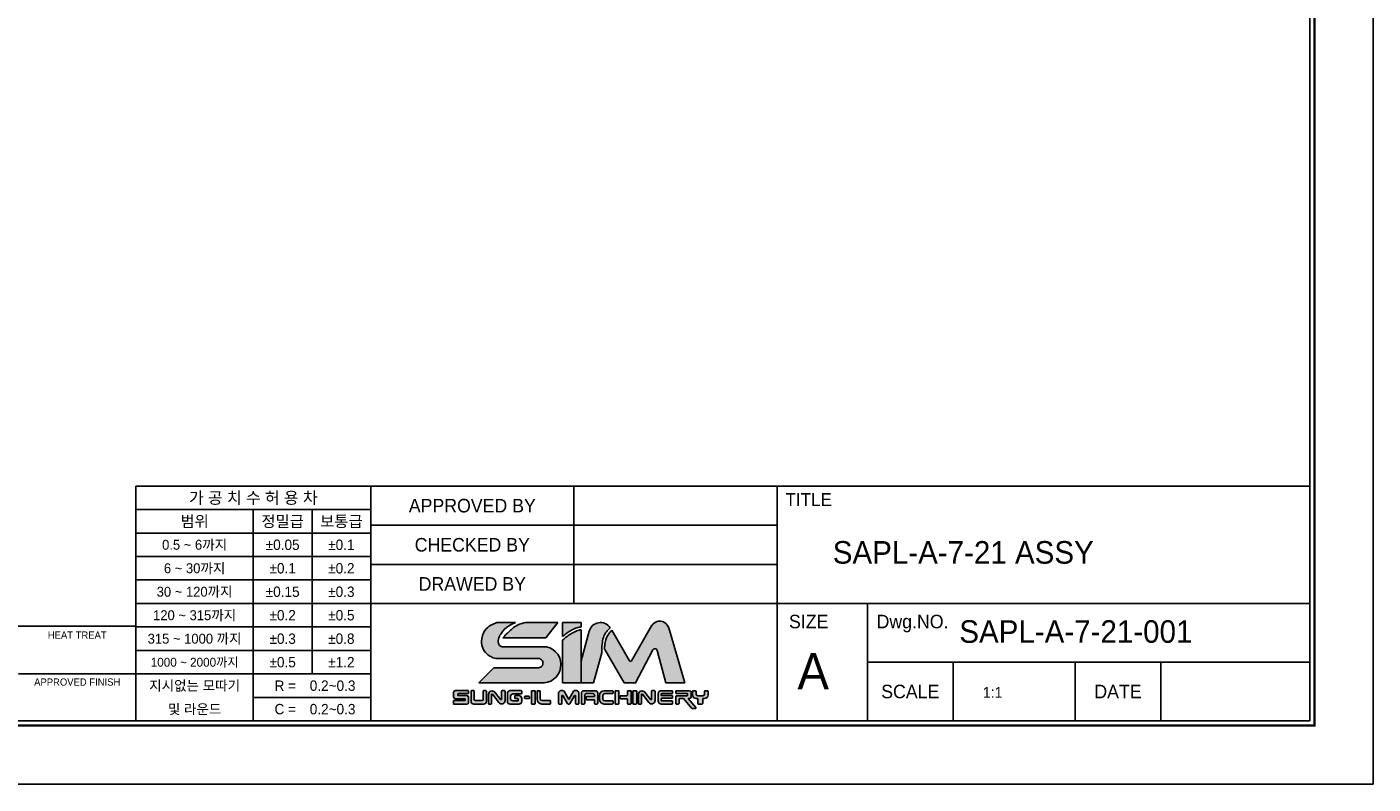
# Model space of a CAD drawing. Header units: millimetres. Extents: x -29 to 5648, y -387 to 1212.
# Tile 2 of 3: x 1723 to 1801, y 1103 to 1147. Entities that reach past the tile are written whole.
import ezdxf
from ezdxf.enums import TextEntityAlignment as Align

# ---------------------------------------------------------------- set-up
doc = ezdxf.new("R2010")
doc.units = ezdxf.units.MM
doc.layers.get('0').update_dxf_attribs({"linetype": 'CONTINUOUS'})
doc.layers.add('5', color=7, linetype='CONTINUOUS')
doc.layers.add('7', color=7, linetype='CONTINUOUS')
doc.styles.get("Standard").update_dxf_attribs({"font": 'gulim.ttc'})

# ---------------------------------------------------------------- blocks, each defined once
blk = doc.blocks.new('란표제')
h = blk.add_hatch(color=8)
h.dxf.hatch_style = 1
edge = h.paths.add_edge_path()
edge.add_spline(control_points=[(211.5867120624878, 14.73767623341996), (211.5979655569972, 15.05995682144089), (211.6173841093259, 15.61607052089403), (211.7789107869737, 16.34602459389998), (212.0883945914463, 16.90037927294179), (212.3712800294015, 17.17334599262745), (212.5211611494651, 17.31797188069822)], knot_values=[0, 0, 0, 0, 0.7435831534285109, 1.283095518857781, 1.707763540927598, 2.186317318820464, 2.186317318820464, 2.186317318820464, 2.186317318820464], degree=3, periodic=0)
edge.add_arc((211.4478182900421, 16.58453128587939), 1.300000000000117, 34.34572044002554, 164.9999999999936)
edge.add_line((210.1921147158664, 16.92099604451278), (209.319017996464, 13.66255472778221))
edge.add_line((209.319017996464, 13.66255472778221), (209.319017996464, 11.20741602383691))
edge.add_line((209.319017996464, 11.20741602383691), (210.6863499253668, 11.20741602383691))
edge.add_line((210.6863499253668, 11.20741602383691), (211.5798839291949, 14.54213032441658))
edge.add_spline(control_points=[(211.5798839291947, 14.54213032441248), (211.5821599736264, 14.60731229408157), (211.5844360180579, 14.67249426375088), (211.5867120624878, 14.73767623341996)], knot_values=[2.186317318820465, 2.186317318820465, 2.186317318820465, 2.186317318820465, 2.336708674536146, 2.336708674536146, 2.336708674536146, 2.336708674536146], degree=3, periodic=0)
edge = h.paths.add_edge_path()
edge.add_arc((217.4733307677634, 14.73094655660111), 0.2599999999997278, 14.999999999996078, 152.0936797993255, ccw=False)
edge.add_line((217.7244714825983, 14.79823950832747), (218.681274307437, 11.22740275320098))
edge.add_line((218.681274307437, 11.22740275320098), (220.7932630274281, 11.22740275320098))
edge.add_line((220.7932630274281, 11.22740275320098), (218.9990320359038, 17.2939151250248))
edge.add_arc((218.0017364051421, 16.99895508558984), 1.040000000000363, 16.47610349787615, 150.0000000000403)
edge.add_line((217.1010699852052, 17.5189550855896), (214.8678378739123, 13.65088360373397))
edge.add_arc((214.7552545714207, 13.7158836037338), 0.1299999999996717, 210.0000000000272, 330.0000000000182, ccw=False)
edge.add_line((214.6426712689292, 13.65088360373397), (212.6921295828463, 17.02932090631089))
edge.add_spline(control_points=[(212.6921295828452, 17.02932090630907), (212.5742457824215, 16.89979221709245), (212.3414632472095, 16.64401477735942), (212.065290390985, 16.12183659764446), (211.9274507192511, 15.54940397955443), (211.8798952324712, 15.13850761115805), (211.8598466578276, 14.96528077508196)], knot_values=[0, 0, 0, 0, 0.523800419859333, 1.034337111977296, 1.752334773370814, 2.275651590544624, 2.275651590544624, 2.275651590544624, 2.275651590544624], degree=3, periodic=0)
edge.add_arc((211.7973139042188, 14.85130860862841), 0.1300000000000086, 30.0000000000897, 61.24788174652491, ccw=False)
edge.add_line((211.9098972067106, 14.91630860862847), (214.0576988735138, 11.19620699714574))
edge.add_line((214.0576988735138, 11.19620699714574), (215.3070704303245, 11.19620699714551))
edge.add_line((215.3070704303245, 11.19620699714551), (217.243565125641, 14.85263365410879))
h = blk.add_hatch(color=150)
h.dxf.hatch_style = 1
edge = h.paths.add_edge_path()
edge.add_spline(control_points=[(207.2548857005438, 16.33602195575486), (207.4122922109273, 16.47608683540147), (207.7174809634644, 16.74765264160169), (208.2523540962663, 17.06731062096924), (208.777440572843, 17.32249890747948), (209.1543874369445, 17.38665720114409), (209.3190179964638, 17.41467816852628)], knot_values=[0, 0, 0, 0, 0.6304310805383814, 1.222315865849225, 1.865724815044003, 2.364625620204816, 2.364625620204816, 2.364625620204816, 2.364625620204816], degree=3, periodic=0)
edge.add_line((209.319017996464, 17.41467816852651), (209.319017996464, 17.87493595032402))
edge.add_line((209.319017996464, 17.87493595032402), (207.254885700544, 17.87493595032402))
edge.add_line((207.254885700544, 17.87493595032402), (207.254885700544, 16.33602195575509))
edge = h.paths.add_edge_path()
edge.add_spline(control_points=[(209.3190179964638, 17.09505608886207), (209.1507810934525, 17.05636180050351), (208.7718837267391, 16.96921585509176), (208.2430076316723, 16.70211665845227), (207.7228945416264, 16.35351243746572), (207.4135439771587, 16.08416408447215), (207.2548857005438, 15.94602195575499)], knot_values=[0, 0, 0, 0, 0.5164407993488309, 1.163110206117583, 1.761888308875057, 2.392319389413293, 2.392319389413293, 2.392319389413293, 2.392319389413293], degree=3, periodic=0)
edge.add_line((207.254885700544, 15.94602195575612), (207.254885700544, 11.20741602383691))
edge.add_line((207.254885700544, 11.20741602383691), (209.319017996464, 11.20741602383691))
edge.add_line((209.319017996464, 11.20741602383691), (209.319017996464, 17.09505608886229))
edge = h.paths.add_edge_path()
edge.add_line((205.4485281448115, 15.20675719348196), (200.5646388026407, 15.20675719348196))
edge.add_spline(control_points=[(200.5646388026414, 15.20675719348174), (200.4849448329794, 15.2311278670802), (200.2902893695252, 15.29065413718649), (200.0764048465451, 15.67955931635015), (200.1444277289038, 16.22277553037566), (200.5626230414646, 16.86702953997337), (201.1445093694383, 17.51252125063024), (201.753622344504, 17.7642963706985), (202.0212897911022, 17.87493595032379)], knot_values=[0, 0, 0, 0, 0.2433595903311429, 0.5944147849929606, 1.213183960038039, 1.789398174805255, 2.88702788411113, 3.747486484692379, 3.747486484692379, 3.747486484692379, 3.747486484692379], degree=3, periodic=0)
edge.add_line((202.0212897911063, 17.87493595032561), (199.975920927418, 17.87493595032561))
edge.add_spline(control_points=[(199.9759209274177, 17.87493595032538), (199.7520550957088, 17.79066462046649), (199.2509278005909, 17.60202188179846), (198.4944564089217, 16.96557093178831), (198.199154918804, 15.94031959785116), (198.3773366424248, 14.94330619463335), (198.8409946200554, 14.33840604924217), (199.2605940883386, 14.13379854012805), (199.4124566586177, 14.05974643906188)], knot_values=[0, 0, 0, 0, 0.550739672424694, 1.232839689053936, 2.19963066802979, 2.850121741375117, 3.513003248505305, 3.888995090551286, 3.888995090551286, 3.888995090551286, 3.888995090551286], degree=3, periodic=0)
edge.add_arc((200.0158996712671, 15.21120487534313), 1.299999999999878, 242.3423855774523, 270.0000000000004)
edge.add_line((200.0158996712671, 13.9112048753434), (204.5640160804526, 13.91120487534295))
edge.add_arc((204.5640160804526, 13.39961279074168), 0.5115920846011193, 270.18688939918, 90, ccw=False)
edge.add_line((204.565684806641, 12.88802342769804), (199.6526393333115, 12.88802342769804))
edge.add_line((199.6526393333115, 12.88802342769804), (197.9720319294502, 11.20741602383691))
edge.add_line((197.9720319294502, 11.20741602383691), (204.7937810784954, 11.20741602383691))
edge.add_arc((205.0304162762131, 13.22194172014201), 2.028376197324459, 263.3004820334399, 78.10426637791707)
edge = h.paths.add_edge_path(flags=17)
edge.add_spline(control_points=[(203.124493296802, 17.87493595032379), (202.899663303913, 17.82721986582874), (202.280758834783, 17.69586862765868), (201.4378743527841, 17.06335641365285), (200.9055243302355, 16.48007066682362), (200.6418784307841, 16.19119889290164)], knot_values=[0, 0, 0, 0, 0.6846043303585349, 1.884555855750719, 3.061918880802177, 3.061918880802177, 3.061918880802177, 3.061918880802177], degree=3, periodic=0)
edge.add_line((200.6418784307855, 16.19119889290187), (205.4077128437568, 16.19119889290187))
edge.add_line((205.4077128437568, 16.19119889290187), (206.7038211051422, 17.87493595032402))
edge.add_line((206.7038211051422, 17.87493595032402), (203.1244932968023, 17.87493595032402))
h = blk.add_hatch(color=150)
h.dxf.hatch_style = 1
h.paths.add_polyline_path([(196.8398843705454, 9.607704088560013, 0.4142135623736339), (196.6448843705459, 9.802704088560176), (195.7199446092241, 9.802704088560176, -0.4142135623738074), (195.6549446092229, 9.867704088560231), (195.6549446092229, 9.948566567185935, -0.4142135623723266), (195.7199446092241, 10.01356656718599), (196.8398843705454, 10.01356656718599), (196.8398843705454, 10.34636134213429), (195.376351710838, 10.34636134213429, 0.4142135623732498), (195.1813517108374, 10.15136134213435), (195.1813517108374, 9.651637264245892, 0.4142135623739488), (195.376351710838, 9.456637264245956), (196.4043549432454, 9.456637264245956, -0.41421356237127), (196.4693549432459, 9.391637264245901), (196.4693549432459, 9.314484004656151, -0.4142135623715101), (196.4043549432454, 9.249484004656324), (195.1625882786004, 9.249484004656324), (195.1625882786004, 8.845717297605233), (196.6448843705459, 8.845717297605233, 0.4142135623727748), (196.8398843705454, 9.040717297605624)])
h.paths.add_polyline_path([(204.2241152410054, 10.26798301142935, 0.4142135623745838), (204.1591152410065, 10.33298301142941), (203.8636730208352, 10.33298301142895, 0.4142135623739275), (203.7986730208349, 10.26798301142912), (203.7986730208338, 8.929340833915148, 0.4142135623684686), (203.8636730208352, 8.864340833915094), (204.1591152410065, 8.864340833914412, 0.4142135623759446), (204.2241152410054, 8.929340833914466)])
h.paths.add_polyline_path([(207.1653805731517, 9.763626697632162, -0.7673269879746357), (207.2866722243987, 9.79612669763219), (207.8058751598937, 8.896840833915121, 0.267949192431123), (207.8621668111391, 8.864340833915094), (207.9913022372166, 8.864340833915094, 0.2679491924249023), (208.0475938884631, 8.896840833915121), (208.5667968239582, 9.79612669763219, -0.7673269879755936), (208.6880884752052, 9.763626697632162), (208.6880884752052, 8.929340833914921, 0.414213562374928), (208.7530884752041, 8.864340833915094), (208.9903602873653, 8.864340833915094, 0.4142135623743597), (209.0553602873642, 8.929340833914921), (209.0553602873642, 10.10884705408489, 0.5572135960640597), (208.4489020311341, 10.27134705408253), (207.9267345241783, 9.366926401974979), (207.4045670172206, 10.27134705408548, 0.51989069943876), (206.7981087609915, 10.10884705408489), (206.7981087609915, 8.929340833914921, 0.4142135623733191), (206.8631087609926, 8.864340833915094), (207.1003805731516, 8.864340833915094, 0.4142135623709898), (207.1653805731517, 8.929340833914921)])
h = blk.add_hatch(color=251)
h.dxf.hatch_style = 1
h.paths.add_polyline_path([(203.5669230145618, 9.653807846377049, 0.4142135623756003), (203.5019230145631, 9.718807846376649), (203.0985386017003, 9.718807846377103, 0.4142135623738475), (203.0335386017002, 9.653807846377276), (203.0335386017, 9.535083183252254, 0.4142135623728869), (203.0985386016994, 9.470083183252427), (203.5019230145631, 9.47008318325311, 0.4142135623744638), (203.5669230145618, 9.53508318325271)])
h.paths.add_polyline_path([(198.8155383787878, 9.170717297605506), (198.8155383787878, 10.28136134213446, 0.4142135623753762), (198.7505383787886, 10.34636134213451), (198.5312483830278, 10.34636134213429, 0.4142135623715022), (198.4662483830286, 10.28136134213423), (198.4662483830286, 9.374979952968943, -0.4142135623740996), (198.3362483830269, 9.24497995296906), (197.603546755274, 9.24497995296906, -0.4142135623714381), (197.4735467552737, 9.374979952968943), (197.4735467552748, 10.28136134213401, 0.4142135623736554), (197.4085467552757, 10.34636134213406), (197.1732207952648, 10.34636134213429, 0.4142135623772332), (197.1082207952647, 10.28136134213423), (197.1082207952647, 9.170717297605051, 0.4142135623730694), (197.4332207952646, 8.845717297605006), (198.4905383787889, 8.84571729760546, 0.41421356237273)])
h.paths.add_polyline_path([(200.8836941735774, 9.265258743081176), (200.8836941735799, 10.28136134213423, 0.4142135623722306), (200.8186941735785, 10.34636134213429), (200.5662103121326, 10.34636134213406, 0.4142135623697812), (200.5012103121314, 10.28136134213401), (200.5012103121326, 9.419089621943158, -0.705316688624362), (200.3858505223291, 9.377993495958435), (199.7365529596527, 10.17365216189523, 0.7053166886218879), (199.0443942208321, 9.92707540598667), (199.0443942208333, 8.910717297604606, 0.4142135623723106), (199.1093942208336, 8.845717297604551), (199.3056264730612, 8.845717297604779, 0.4142135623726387), (199.3706264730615, 8.91071729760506), (199.3706264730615, 9.904828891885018, -0.718210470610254), (199.487363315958, 9.944177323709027), (200.1832731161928, 9.029168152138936, 0.7182104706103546)])
h.paths.add_polyline_path([(202.7217367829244, 9.170717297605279), (202.7217367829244, 9.475145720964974, 0.4142135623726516), (202.3967367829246, 9.80014572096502), (202.0179389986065, 9.800145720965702, 0.4142135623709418), (201.952938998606, 9.73514572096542), (201.952938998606, 9.538394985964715, 0.4142135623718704), (202.0179389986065, 9.473394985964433), (202.2733244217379, 9.473394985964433, -0.4142135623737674), (202.338324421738, 9.408394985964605), (202.338324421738, 9.281672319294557, -0.4142135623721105), (202.2733244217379, 9.216672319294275), (201.7241999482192, 9.216672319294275, -0.4142135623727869), (201.4641999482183, 9.476672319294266), (201.4641999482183, 9.652153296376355, -0.4142135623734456), (201.7891999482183, 9.977153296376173), (202.6567367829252, 9.977153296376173, 0.4142135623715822), (202.7217367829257, 10.042153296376), (202.7217367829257, 10.28136134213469, 0.4142135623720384), (202.6567367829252, 10.34636134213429), (201.4565649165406, 10.34636134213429, 0.4142135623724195), (201.1315649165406, 10.02136134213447), (201.1315649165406, 9.170717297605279, 0.414213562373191), (201.4565649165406, 8.845717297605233), (202.3967367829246, 8.845717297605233, 0.4142135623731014)])
h.paths.add_polyline_path([(205.9125890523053, 9.174990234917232, 0.4142135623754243), (205.8475890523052, 9.239990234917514), (204.9759224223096, 9.239990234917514, -0.4142135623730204), (204.780922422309, 9.434990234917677), (204.780922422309, 10.26798301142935, 0.4142135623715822), (204.7159224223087, 10.33298301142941), (204.4844112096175, 10.33298301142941, 0.4142135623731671), (204.4194112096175, 10.26798301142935), (204.4194112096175, 9.384340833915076, 0.414213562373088), (204.9394112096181, 8.864340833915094), (205.8475890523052, 8.864340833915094, 0.4142135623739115), (205.9125890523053, 8.929340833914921)])
h.paths.add_polyline_path([(209.6947316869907, 9.82372563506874, -0.4142135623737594), (209.8897316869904, 10.0187256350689), (210.5938065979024, 10.0187256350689, -0.4142135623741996), (210.7888065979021, 9.82372563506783), (210.7888065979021, 9.69676070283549), (209.9214226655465, 9.69676070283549, 0.414213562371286), (209.8564226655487, 9.631760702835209), (209.8564226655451, 9.405771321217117, 0.4142135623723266), (209.9214226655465, 9.340771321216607), (210.7888065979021, 9.340771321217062), (210.7888065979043, 8.929340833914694, 0.4142135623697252), (210.8538065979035, 8.864340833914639), (211.083821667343, 8.864340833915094, 0.414213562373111), (211.1488216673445, 8.929340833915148), (211.1488216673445, 10.07298301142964, 0.4142135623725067), (210.8888216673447, 10.33298301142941), (209.5973415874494, 10.33298301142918, 0.4142135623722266), (209.3373415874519, 10.07298301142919), (209.3373415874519, 8.929340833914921, 0.414213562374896), (209.4023415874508, 8.864340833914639), (209.629731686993, 8.864340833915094, 0.41421356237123), (209.6947316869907, 8.929340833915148)])
h.paths.add_polyline_path([(212.8488973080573, 9.150598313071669, 0.4142135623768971), (212.783897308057, 9.21559831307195), (211.9150975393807, 9.215598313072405, -0.4142135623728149), (211.7200975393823, 9.410598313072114), (211.7200975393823, 9.825681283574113, -0.4142135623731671), (211.9150975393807, 10.02068128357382), (212.7838973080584, 10.02068128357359, 0.4142135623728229), (212.8488973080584, 10.08568128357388), (212.8488973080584, 10.26798301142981, 0.4142135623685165), (212.783897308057, 10.33298301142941), (211.8480273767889, 10.33298301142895, 0.4142135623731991), (211.3280273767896, 9.812983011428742), (211.3280273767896, 9.384340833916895, 0.4142135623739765), (211.8480273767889, 8.864340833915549), (212.783897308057, 8.864340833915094, 0.414213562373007), (212.8488973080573, 8.929340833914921)])
h.paths.add_polyline_path([(213.4925793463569, 10.26798301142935, 0.4142135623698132), (213.4275793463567, 10.33298301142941), (213.1321371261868, 10.33298301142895, 0.4142135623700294), (213.0671371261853, 10.26798301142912), (213.0671371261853, 8.929340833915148, 0.4142135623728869), (213.1321371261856, 8.864340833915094), (213.4275793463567, 8.864340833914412, 0.4142135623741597), (213.4925793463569, 8.929340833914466)])
h.paths.add_polyline_path([(214.8456035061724, 10.26798301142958, 0.4142135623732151), (214.780603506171, 10.33298301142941), (214.4851612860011, 10.33298301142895, 0.4142135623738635), (214.4201612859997, 10.26798301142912), (214.4201612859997, 9.839948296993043, -0.4142135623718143), (214.3551612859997, 9.774948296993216), (213.6763301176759, 9.774948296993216, 0.4142135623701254), (213.6113301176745, 9.709948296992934), (213.6113301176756, 9.520356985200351, 0.4142135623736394), (213.6763301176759, 9.455356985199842), (214.3551612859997, 9.455356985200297, -0.4142135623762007), (214.4201612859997, 9.390356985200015), (214.4201612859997, 8.929340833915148, 0.4142135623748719), (214.485161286, 8.864340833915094), (214.780603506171, 8.864340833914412, 0.4142135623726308), (214.8456035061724, 8.929340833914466)])
h.paths.add_polyline_path([(215.4624624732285, 10.26798301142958, 0.4142135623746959), (215.3974624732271, 10.33298301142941), (215.1020202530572, 10.33298301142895, 0.4142135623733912), (215.0370202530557, 10.26798301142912), (215.0370202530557, 8.929340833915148, 0.4142135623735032), (215.102020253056, 8.864340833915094), (215.3974624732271, 8.864340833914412, 0.4142135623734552), (215.4624624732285, 8.929340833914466)])
h.paths.add_polyline_path([(216.3394696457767, 10.17365216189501, 0.7053166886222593), (215.647310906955, 9.92707540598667), (215.6473109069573, 8.910717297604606, 0.4142135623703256), (215.7123109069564, 8.845717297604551), (215.9085431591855, 8.845717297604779, 0.414213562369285), (215.9735431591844, 8.91071729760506), (215.9735431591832, 9.904828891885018, -0.7182104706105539), (216.090280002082, 9.944177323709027), (216.7861898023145, 9.029168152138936, 0.7182104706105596), (217.4866108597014, 9.265258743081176), (217.4866108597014, 10.28136134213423, 0.41421356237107), (217.4216108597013, 10.34636134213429), (217.1691269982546, 10.34636134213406, 0.4142135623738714), (217.1041269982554, 10.28136134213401), (217.1041269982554, 9.419089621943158, -0.705316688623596), (216.9887672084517, 9.377993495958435)])
h.paths.add_polyline_path([(219.4204153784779, 10.26798301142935, 0.4142135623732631), (219.3554153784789, 10.33298301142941), (218.1709172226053, 10.33298301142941, 0.4142135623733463), (217.8459172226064, 10.00798301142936), (217.8459172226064, 9.189340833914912, 0.4142135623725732), (218.1709172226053, 8.864340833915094), (219.3554153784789, 8.864340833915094, 0.4142135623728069), (219.4204153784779, 8.929340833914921), (219.4204153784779, 9.143462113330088, 0.4142135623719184), (219.3554153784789, 9.208462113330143), (218.2404718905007, 9.208462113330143, -0.4142135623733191), (218.1754718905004, 9.273462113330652), (218.1754718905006, 9.438182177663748, -0.4142135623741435), (218.2404718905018, 9.503182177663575), (219.3554153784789, 9.503182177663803, 0.4142135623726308), (219.4204153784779, 9.568182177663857), (219.4204153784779, 9.728365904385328, 0.4142135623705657), (219.3554153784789, 9.79336590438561), (218.2404718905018, 9.79336590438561, -0.4142135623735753), (218.1754718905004, 9.85836590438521), (218.1754718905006, 9.955071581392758, -0.4142135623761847), (218.2404718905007, 10.02007158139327), (219.3554153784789, 10.02007158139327, 0.4142135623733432), (219.4204153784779, 10.08507158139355)])
h.paths.add_polyline_path([(221.4898233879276, 10.1379830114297, 0.4142135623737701), (221.2948233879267, 10.33298301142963), (219.835271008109, 10.33298301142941, 0.4142135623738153), (219.7702710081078, 10.26798301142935), (219.7702710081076, 10.10677544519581, 0.4142135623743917), (219.835271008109, 10.04177544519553), (221.0336939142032, 10.04177544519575, -0.4142135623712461), (221.0986939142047, 9.976775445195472), (221.0986939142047, 9.837352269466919, -0.4142135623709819), (221.0336939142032, 9.77235226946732), (219.835271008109, 9.772352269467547, 0.4142135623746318), (219.7702710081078, 9.707352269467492), (219.7702710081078, 8.929340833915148, 0.4142135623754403), (219.835271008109, 8.864340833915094), (220.0926108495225, 8.864340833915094, 0.4142135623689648), (220.1576108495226, 8.929340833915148), (220.1576108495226, 9.414242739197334, -0.4142135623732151), (220.222610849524, 9.479242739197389), (220.6306965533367, 9.479242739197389), (221.5531320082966, 8.379926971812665, 0.2216946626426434), (221.602924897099, 8.356708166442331), (221.9552971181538, 8.356708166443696, 0.6370702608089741), (222.0050900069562, 8.46348936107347), (221.1527717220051, 9.479242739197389), (221.2948233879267, 9.479242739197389, 0.4142135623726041), (221.4898233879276, 9.674242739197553)])
h.paths.add_polyline_path([(223.3662109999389, 9.869242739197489), (223.3662109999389, 10.26798301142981, 0.4142135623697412), (223.3012109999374, 10.33298301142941), (223.0343925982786, 10.33298301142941, 0.4142135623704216), (222.9693925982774, 10.26798301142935), (222.9693925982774, 9.967352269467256, -0.4142135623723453), (222.7743925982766, 9.772352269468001), (222.2290342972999, 9.772352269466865, -0.4142135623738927), (222.0340342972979, 9.967352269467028), (222.0340342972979, 10.26798301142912, 0.4142135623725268), (221.969034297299, 10.33298301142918), (221.702215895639, 10.33298301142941, 0.4142135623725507), (221.6372158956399, 10.26798301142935), (221.6372158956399, 9.869242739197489, 0.4142135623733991), (222.0272158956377, 9.479242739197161), (222.9762109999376, 9.479242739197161, 0.414213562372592)])
h.paths.add_polyline_path([(222.7748939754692, 9.479242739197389), (222.2133923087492, 9.479242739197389), (222.2133923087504, 8.929340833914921, 0.4142135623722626), (222.2783923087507, 8.864340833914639), (222.7098939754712, 8.864340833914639, 0.4142135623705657), (222.7748939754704, 8.929340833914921)])
for p, q in [((202.0212897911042, 17.87493595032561), (199.975920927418, 17.87493595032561)), ((206.7038211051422, 17.87493595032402), (203.1244932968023, 17.87493595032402)), ((206.7038211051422, 17.87493595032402), (205.4077128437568, 16.19119889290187)), ((209.319017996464, 17.87493595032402), (207.254885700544, 17.87493595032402)), ((207.254885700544, 16.33602195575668), (207.254885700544, 17.87493595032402)), ((209.319017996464, 17.41467816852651), (209.319017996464, 17.87493595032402)), ((209.319017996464, 11.20741602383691), (209.319017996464, 17.09505608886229)), ((209.319017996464, 13.66255472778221), (210.1921147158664, 16.92099604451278)), ((214.6426712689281, 13.65088360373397), (212.692129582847, 17.02932090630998)), ((214.8678378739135, 13.65088360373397), (217.1010699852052, 17.51895508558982)), ((220.7932630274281, 11.22740275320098), (218.9990320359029, 17.2939151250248)), ((200.5646388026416, 15.20675719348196), (205.4485281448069, 15.20675719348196)), ((205.4077128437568, 16.19119889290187), (200.6418784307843, 16.19119889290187)), ((207.254885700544, 11.20741602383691), (207.254885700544, 15.94602195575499)), ((211.9098972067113, 14.91630860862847), (214.0576988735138, 11.19620699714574)), ((200.0158996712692, 13.91120487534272), (204.5640160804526, 13.91120487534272)), ((210.6863499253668, 11.20741602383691), (211.5798839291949, 14.54213032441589)), ((215.2814177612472, 11.14777045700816), (217.2435651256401, 14.85263365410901)), ((218.681274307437, 11.22740275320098), (217.7244714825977, 14.7982395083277)), ((199.6526393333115, 12.88802342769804), (197.9720319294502, 11.20741602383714)), ((199.6526393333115, 12.88802342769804), (204.562347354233, 12.88802342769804)), ((197.9720319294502, 11.20741602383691), (204.7937810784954, 11.20741602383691)), ((207.254885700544, 11.20741602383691), (209.319017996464, 11.20741602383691)), ((209.319017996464, 11.20741602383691), (210.6863499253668, 11.20741602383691)), ((214.0576988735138, 11.19620699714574), (215.2814177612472, 11.19620699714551)), ((218.681274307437, 11.22740275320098), (220.7932630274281, 11.22740275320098)), ((195.1625882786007, 8.84571729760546), (195.1625882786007, 9.249484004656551)), ((195.1625882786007, 9.249484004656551), (196.4043549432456, 9.249484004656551)), ((195.1813517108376, 9.651637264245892), (195.1813517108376, 10.15136134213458)), ((195.3763517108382, 10.34636134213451), (196.8398843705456, 10.34636134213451)), ((196.4043549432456, 9.456637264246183), (195.3763517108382, 9.456637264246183)), ((195.6549446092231, 9.94856656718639), (195.6549446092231, 9.867704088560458)), ((196.8398843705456, 10.01356656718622), (195.7199446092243, 10.01356656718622)), ((195.7199446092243, 9.802704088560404), (196.6448843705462, 9.802704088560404)), ((196.4693549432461, 9.314484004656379), (196.4693549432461, 9.391637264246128)), ((196.8398843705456, 10.3217546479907), (196.8398843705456, 10.01356656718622)), ((196.8398843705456, 9.60770408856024), (196.8398843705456, 9.040717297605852)), ((197.108220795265, 10.28136134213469), (197.108220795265, 9.170717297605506)), ((197.4085467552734, 10.34636134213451), (197.173220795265, 10.34636134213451)), ((197.4735467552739, 9.37497995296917), (197.4735467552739, 10.28136134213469)), ((198.3362483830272, 9.244979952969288), (197.6035467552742, 9.244979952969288)), ((198.4662483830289, 10.28136134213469), (198.4662483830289, 9.37497995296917)), ((198.7505383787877, 10.34636134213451), (198.531248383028, 10.34636134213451)), ((198.815538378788, 10.28136134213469), (198.815538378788, 9.170717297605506)), ((199.0443942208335, 8.910717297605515), (199.0443942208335, 9.927075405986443)), ((199.3706264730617, 8.910717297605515), (199.3706264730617, 9.904828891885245)), ((199.4873633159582, 9.944177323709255), (200.183273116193, 9.029168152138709)), ((199.7365529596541, 10.17365216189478), (200.3858505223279, 9.377993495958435)), ((200.5012103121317, 10.28136134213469), (200.5012103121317, 9.419089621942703)), ((200.8186941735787, 10.34636134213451), (200.5662103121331, 10.34636134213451)), ((200.8836941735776, 10.28136134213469), (200.8836941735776, 9.265258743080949)), ((201.1315649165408, 10.0213613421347), (201.1315649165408, 9.170717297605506)), ((202.6567367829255, 10.34636134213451), (201.4565649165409, 10.34636134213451)), ((201.4641999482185, 9.652153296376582), (201.4641999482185, 9.476672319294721)), ((201.7241999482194, 9.216672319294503), (202.2733244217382, 9.216672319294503)), ((202.6567367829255, 9.9771532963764), (201.7891999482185, 9.9771532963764)), ((201.9529389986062, 9.538394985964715), (201.9529389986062, 9.735145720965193)), ((202.0179389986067, 9.800145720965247), (202.3967367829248, 9.800145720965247)), ((202.2733244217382, 9.47339498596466), (202.0179389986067, 9.47339498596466)), ((202.3383244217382, 9.281672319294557), (202.3383244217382, 9.408394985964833)), ((202.7217367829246, 10.28136134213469), (202.7217367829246, 10.04215329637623)), ((202.7217367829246, 10.28136134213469), (202.7217367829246, 10.04215329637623)), ((202.7217367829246, 9.170717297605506), (202.7217367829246, 9.475145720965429)), ((203.0335386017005, 9.653807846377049), (203.0335386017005, 9.535083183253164)), ((203.0985386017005, 9.718807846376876), (203.5019230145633, 9.718807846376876)), ((203.5019230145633, 9.47008318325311), (203.0985386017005, 9.47008318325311)), ((203.5669230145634, 9.653807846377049), (203.5669230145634, 9.535083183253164)), ((203.798673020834, 10.26798301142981), (203.798673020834, 8.929340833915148)), ((203.8636730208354, 10.33298301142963), (204.1591152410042, 10.33298301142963)), ((204.2241152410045, 10.26798301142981), (204.2241152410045, 8.929340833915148)), ((204.4194112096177, 10.26798301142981), (204.4194112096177, 9.384340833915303)), ((204.7159224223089, 10.33298301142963), (204.4844112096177, 10.33298301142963)), ((204.7809224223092, 9.434990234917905), (204.7809224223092, 10.26798301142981)), ((205.8475890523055, 9.239990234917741), (204.9759224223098, 9.239990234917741)), ((205.9125890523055, 8.929340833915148), (205.9125890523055, 9.174990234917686)), ((206.7981087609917, 10.10884705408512), (206.7981087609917, 8.929340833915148)), ((207.1653805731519, 8.929340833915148), (207.1653805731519, 9.76362669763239)), ((207.2866722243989, 9.796126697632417), (207.805875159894, 8.896840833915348)), ((207.4045670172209, 10.27134705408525), (207.9267345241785, 9.366926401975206)), ((208.4489020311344, 10.27134705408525), (207.9267345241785, 9.366926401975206)), ((208.5667968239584, 9.796126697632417), (208.0475938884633, 8.896840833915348)), ((208.6880884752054, 8.929340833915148), (208.6880884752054, 9.76362669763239)), ((209.0553602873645, 10.10884705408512), (209.0553602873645, 8.929340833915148)), ((209.3373415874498, 10.07298301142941), (209.3373415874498, 8.929340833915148)), ((210.8888216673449, 10.33298301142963), (209.5973415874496, 10.33298301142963)), ((209.694731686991, 8.929340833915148), (209.694731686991, 9.823725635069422)), ((209.8564226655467, 9.63176070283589), (209.8564226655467, 9.405771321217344)), ((210.5938065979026, 10.01872563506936), (209.8897316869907, 10.01872563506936)), ((209.9214226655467, 9.696760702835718), (210.7888065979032, 9.696760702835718)), ((209.9214226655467, 9.34077132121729), (210.7888065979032, 9.34077132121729)), ((210.7888065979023, 9.696760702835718), (210.7888065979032, 9.823725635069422)), ((210.7888065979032, 8.929340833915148), (210.7888065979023, 9.34077132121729)), ((211.1488216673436, 10.07298301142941), (211.1488216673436, 8.929340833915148)), ((211.3280273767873, 9.384340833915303), (211.3280273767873, 9.812983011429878)), ((211.7200975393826, 9.825681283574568), (211.7200975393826, 9.410598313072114)), ((212.7838973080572, 10.33298301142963), (211.8480273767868, 10.33298301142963)), ((212.7838973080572, 10.0206812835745), (211.9150975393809, 10.0206812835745)), ((212.7838973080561, 9.215598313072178), (211.9150975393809, 9.215598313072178)), ((212.8488973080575, 10.08568128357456), (212.8488973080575, 10.26798301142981)), ((212.8488973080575, 8.929340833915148), (212.8488973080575, 9.15059831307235)), ((213.0671371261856, 10.26798301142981), (213.0671371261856, 8.929340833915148)), ((213.1321371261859, 10.33298301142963), (213.4275793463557, 10.33298301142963)), ((213.4925793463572, 10.26798301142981), (213.4925793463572, 8.929340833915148)), ((213.6113301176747, 9.709948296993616), (213.6113301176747, 9.520356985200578)), ((213.6763301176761, 9.774948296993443), (214.3551612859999, 9.774948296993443)), ((213.6763301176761, 9.455356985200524), (214.3551612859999, 9.455356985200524)), ((214.4201612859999, 9.83994829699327), (214.4201612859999, 10.26798301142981)), ((214.4201612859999, 9.39035698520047), (214.4201612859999, 8.929340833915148)), ((214.4851612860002, 10.33298301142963), (214.7806035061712, 10.33298301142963)), ((214.8456035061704, 10.26798301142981), (214.8456035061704, 8.929340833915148)), ((215.037020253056, 10.26798301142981), (215.037020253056, 8.929340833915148)), ((215.1020202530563, 10.33298301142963), (215.3974624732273, 10.33298301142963)), ((215.4624624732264, 10.26798301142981), (215.4624624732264, 8.929340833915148)), ((215.6473109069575, 8.910717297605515), (215.6473109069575, 9.927075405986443)), ((215.9735431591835, 8.910717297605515), (215.9735431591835, 9.904828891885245)), ((216.0902800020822, 9.944177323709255), (216.7861898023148, 9.029168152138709)), ((216.3394696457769, 10.17365216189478), (216.9887672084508, 9.377993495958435)), ((217.1041269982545, 10.28136134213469), (217.1041269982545, 9.419089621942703)), ((217.4216108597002, 10.34636134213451), (217.1691269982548, 10.34636134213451)), ((217.4866108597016, 10.28136134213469), (217.4866108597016, 9.265258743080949)), ((217.8459172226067, 10.00798301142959), (217.8459172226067, 9.18934083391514)), ((218.1709172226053, 10.33298301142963), (219.3554153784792, 10.33298301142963)), ((218.1754718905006, 9.95507158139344), (218.1754718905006, 9.858365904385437)), ((218.1754718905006, 9.438182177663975), (218.1754718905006, 9.273462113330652)), ((219.3554153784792, 10.02007158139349), (218.2404718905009, 10.02007158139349)), ((219.3554153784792, 9.793365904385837), (218.240471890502, 9.793365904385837)), ((219.3554153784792, 9.503182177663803), (218.240471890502, 9.503182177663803)), ((219.3554153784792, 9.20846211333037), (218.2404718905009, 9.20846211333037)), ((219.4204153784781, 10.26798301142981), (219.4204153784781, 10.08507158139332)), ((219.4204153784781, 9.728365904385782), (219.4204153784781, 9.568182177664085)), ((219.4204153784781, 9.143462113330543), (219.4204153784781, 8.929340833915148)), ((219.770271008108, 10.10677544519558), (219.770271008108, 10.26798301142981)), ((219.770271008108, 9.70735226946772), (219.770271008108, 8.929340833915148)), ((219.8352710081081, 10.33298301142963), (221.294823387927, 10.33298301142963)), ((219.8352710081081, 10.04177544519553), (221.0336939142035, 10.04177544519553)), ((219.8352710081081, 9.772352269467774), (221.0336939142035, 9.772352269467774)), ((220.1576108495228, 9.414242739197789), (220.1576108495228, 8.929340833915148)), ((220.2226108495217, 9.479242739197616), (220.630696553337, 9.479242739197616)), ((221.5531320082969, 8.379926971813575), (220.630696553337, 9.479242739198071)), ((221.0986939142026, 9.976775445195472), (221.0986939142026, 9.837352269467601)), ((221.1527717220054, 9.479242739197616), (221.294823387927, 9.479242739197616)), ((222.0050900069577, 8.463489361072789), (221.1527717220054, 9.479242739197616)), ((221.4898233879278, 10.1379830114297), (221.4898233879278, 9.674242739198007)), ((221.6372158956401, 10.26798301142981), (221.6372158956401, 9.869242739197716)), ((221.969034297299, 10.33298301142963), (221.7022158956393, 10.33298301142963)), ((222.2133923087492, 9.479242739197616), (222.0272158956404, 9.479242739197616)), ((222.0340342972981, 10.26798301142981), (222.0340342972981, 9.967352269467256)), ((222.2133923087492, 8.929340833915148), (222.2133923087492, 9.479242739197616)), ((222.7743925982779, 9.772352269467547), (222.2290342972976, 9.772352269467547)), ((222.9762109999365, 9.479242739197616), (222.7748939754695, 9.479242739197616)), ((222.7748939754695, 8.929340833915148), (222.7748939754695, 9.479242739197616)), ((222.9693925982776, 10.26798301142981), (222.9693925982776, 9.967352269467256)), ((223.0343925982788, 10.33298301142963), (223.3012109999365, 10.33298301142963)), ((223.3662109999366, 10.26798301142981), (223.3662109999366, 9.869242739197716)), ((195.1625882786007, 8.84571729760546), (196.6448843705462, 8.84571729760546)), ((198.4905383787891, 8.84571729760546), (197.4332207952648, 8.84571729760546)), ((199.1093942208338, 8.84571729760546), (199.3056264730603, 8.84571729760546)), ((201.4565649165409, 8.84571729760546), (202.3967367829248, 8.84571729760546)), ((203.8636730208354, 8.864340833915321), (204.1591152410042, 8.864340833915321)), ((204.9394112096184, 8.864340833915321), (205.8475890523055, 8.864340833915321)), ((206.8631087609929, 8.864340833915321), (207.1003805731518, 8.864340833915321)), ((207.8621668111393, 8.864340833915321), (207.9913022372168, 8.864340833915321)), ((208.7530884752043, 8.864340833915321), (208.9903602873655, 8.864340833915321)), ((209.4023415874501, 8.864340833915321), (209.6297316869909, 8.864340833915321)), ((211.0838216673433, 8.864340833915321), (210.8538065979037, 8.864340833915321)), ((211.8480273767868, 8.864340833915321), (212.7838973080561, 8.864340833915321)), ((213.1321371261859, 8.864340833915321), (213.4275793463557, 8.864340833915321)), ((214.4851612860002, 8.864340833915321), (214.7806035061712, 8.864340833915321)), ((215.1020202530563, 8.864340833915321), (215.3974624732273, 8.864340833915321)), ((215.7123109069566, 8.84571729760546), (215.9085431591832, 8.84571729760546)), ((219.3554153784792, 8.864340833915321), (218.1709172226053, 8.864340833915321)), ((220.0926108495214, 8.864340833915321), (219.8352710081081, 8.864340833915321)), ((221.955297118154, 8.356708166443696), (221.6029248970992, 8.356708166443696)), ((222.709893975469, 8.864340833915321), (222.2783923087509, 8.864340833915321))]:
    blk.add_line(p, q)
for centre, radius, start, end in [((218.0017364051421, 16.99895508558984), 1.04, 16.47610349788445, 149.9999999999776), ((211.4478182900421, 16.58453128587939), 1.3, 34.34572044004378, 164.9999999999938), ((205.0304162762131, 13.22194172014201), 2.028376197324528, 263.3004820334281, 78.10426637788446), ((211.7973139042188, 14.85130860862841), 0.13, 29.99999999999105, 61.24788175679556), ((217.4733307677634, 14.73094655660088), 0.26, 14.99999999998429, 152.0936797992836), ((200.0158996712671, 15.21120487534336), 1.3, 242.3423855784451, 270), ((204.5640160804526, 13.39961279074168), 0.5115920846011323, 269.8131105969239, 90), ((214.7552545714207, 13.7158836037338), 0.13, 209.9999999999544, 330.0000000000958), ((195.3763517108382, 10.15136134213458), 0.195, 90, 180), ((195.3763517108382, 9.651637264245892), 0.195, 180, 270), ((195.7199446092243, 9.94856656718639), 0.065, 90, 180), ((195.7199446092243, 9.867704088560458), 0.065, 180, 270), ((196.4043549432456, 9.391637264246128), 0.065, 0, 90), ((196.4043549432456, 9.314484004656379), 0.065, 270, 0), ((196.6448843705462, 9.60770408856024), 0.195, 0, 90), ((196.6448843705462, 9.040717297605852), 0.195, 270, 0), ((197.173220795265, 10.28136134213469), 0.065, 90, 180), ((197.4332207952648, 9.170717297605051), 0.325, 180, 269.9999999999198), ((197.4085467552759, 10.28136134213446), 0.065, 0, 90.00000000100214), ((197.6035467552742, 9.37497995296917), 0.13, 180, 270), ((198.3362483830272, 9.37497995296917), 0.13, 270, 0), ((198.531248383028, 10.28136134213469), 0.065, 90, 180), ((198.4905383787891, 9.170717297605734), 0.325, 270.0000000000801, 0), ((198.7505383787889, 10.28136134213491), 0.065, 0, 90.00000000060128), ((199.4343942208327, 9.927075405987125), 0.39, 39.21617813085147, 180), ((199.4356264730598, 9.904828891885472), 0.065, 37.25478689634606, 180), ((200.4936941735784, 9.265258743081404), 0.39, 217.2547868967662, 0), ((200.4362103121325, 9.419089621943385), 0.065, 219.2161781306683, 0), ((200.5662103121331, 10.28136134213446), 0.065, 90.00000000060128, 180), ((200.8186941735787, 10.28136134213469), 0.065, 0, 90.00000000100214), ((201.4565649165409, 10.0213613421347), 0.325, 90, 180), ((201.4565649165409, 9.170717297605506), 0.325, 180, 269.9999999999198), ((201.7891999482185, 9.652153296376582), 0.325, 90, 180), ((201.7241999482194, 9.476672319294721), 0.26, 180, 270), ((202.0179389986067, 9.735145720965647), 0.065, 90, 180), ((202.0179389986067, 9.538394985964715), 0.065, 180, 270), ((202.2733244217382, 9.408394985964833), 0.065, 0, 90), ((202.2733244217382, 9.281672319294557), 0.065, 270, 0), ((202.3967367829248, 9.475145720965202), 0.325, 0, 90), ((202.3967367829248, 9.170717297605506), 0.325, 270, 0), ((202.6567367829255, 10.28136134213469), 0.065, 0, 90.0000000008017), ((202.6567367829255, 10.04215329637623), 0.065, 269.9999999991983, 0), ((203.0985386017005, 9.653807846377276), 0.065, 90, 180), ((203.0985386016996, 9.53508318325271), 0.065, 180, 270.0000000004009), ((203.5019230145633, 9.653807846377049), 0.065, 0, 90), ((203.5019230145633, 9.535083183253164), 0.065, 270, 0), ((203.8636730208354, 10.26798301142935), 0.065, 90.00000000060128, 180), ((204.1591152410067, 10.26798301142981), 0.065, 0, 90.00000000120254), ((204.4844112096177, 10.26798301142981), 0.065, 90, 180), ((204.9394112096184, 9.384340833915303), 0.52, 180, 270), ((204.7159224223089, 10.26798301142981), 0.065, 0, 90), ((204.9759224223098, 9.434990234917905), 0.195, 180, 270), ((205.8475890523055, 9.174990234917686), 0.065, 0, 90), ((207.158358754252, 9.9772922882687), 0.3835188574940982, 50.06099622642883, 159.9390037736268), ((207.2303805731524, 9.76362669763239), 0.065, 30.00000000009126, 180), ((208.7018605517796, 10.00248459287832), 0.3691544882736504, 16.74570727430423, 133.2542927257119), ((208.623088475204, 9.76362669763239), 0.065, 0, 150.000000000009), ((209.5973415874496, 10.07298301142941), 0.26, 90.0000000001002, 180), ((209.8897316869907, 9.823725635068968), 0.195, 90, 180), ((209.9214226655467, 9.63176070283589), 0.065, 90.00000000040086, 180), ((209.9214226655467, 9.40577132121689), 0.065, 180, 270.0000000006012), ((210.5938065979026, 9.823725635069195), 0.195, 0, 89.99999999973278), ((210.8888216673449, 10.07298301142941), 0.26, 0, 90.00000000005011), ((211.8480273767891, 9.812983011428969), 0.52, 90.00000000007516, 180), ((211.8480273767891, 9.38434083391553), 0.52, 180, 269.9999999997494), ((211.9150975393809, 9.825681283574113), 0.195, 90, 180), ((211.9150975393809, 9.410598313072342), 0.195, 180, 270), ((212.7838973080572, 10.26798301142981), 0.065, 0, 90.00000000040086), ((212.7838973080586, 10.0856812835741), 0.065, 269.9999999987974, 0), ((212.7838973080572, 9.150598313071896), 0.065, 0, 90.00000000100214), ((213.132137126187, 10.26798301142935), 0.065, 90.00000000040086, 180), ((213.4275793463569, 10.26798301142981), 0.065, 0, 90.00000000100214), ((213.6763301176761, 9.709948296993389), 0.065, 90, 180), ((213.6763301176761, 9.520356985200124), 0.065, 180, 269.9999999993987), ((214.3551612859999, 9.83994829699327), 0.065, 270, 0), ((214.3551612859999, 9.39035698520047), 0.065, 0, 90), ((214.4851612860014, 10.26798301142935), 0.065, 90.00000000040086, 180), ((214.7806035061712, 10.26798301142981), 0.065, 0, 90.00000000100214), ((215.1020202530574, 10.26798301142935), 0.065, 90.00000000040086, 180), ((215.3974624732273, 10.26798301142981), 0.065, 0, 90.00000000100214), ((216.0373109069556, 9.927075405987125), 0.39, 39.21617813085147, 180), ((216.0385431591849, 9.904828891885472), 0.065, 37.25478689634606, 180), ((217.0966108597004, 9.265258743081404), 0.39, 217.2547868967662, 0), ((217.0391269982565, 9.419089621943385), 0.065, 219.2161781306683, 0), ((217.1691269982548, 10.28136134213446), 0.065, 90.00000000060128, 180), ((217.4216108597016, 10.28136134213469), 0.065, 0, 90.00000000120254), ((218.1709172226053, 10.00798301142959), 0.325, 90, 180), ((218.1709172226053, 9.18934083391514), 0.325, 180, 270), ((218.2404718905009, 9.95507158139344), 0.065, 90, 180), ((218.240471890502, 9.858365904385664), 0.065, 180, 270), ((218.240471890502, 9.438182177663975), 0.065, 90, 180), ((218.2404718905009, 9.273462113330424), 0.065, 180, 270), ((219.3554153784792, 10.26798301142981), 0.065, 0, 90), ((219.3554153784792, 10.08507158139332), 0.065, 270, 0), ((219.3554153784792, 9.728365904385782), 0.065, 0, 90), ((219.3554153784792, 9.568182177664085), 0.065, 270, 0), ((219.3554153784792, 9.143462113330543), 0.065, 0, 90), ((219.8352710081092, 10.26798301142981), 0.065, 90.00000000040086, 180), ((219.8352710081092, 10.10677544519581), 0.065, 180, 269.9999999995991), ((219.8352710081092, 9.70735226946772), 0.065, 90.00000000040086, 180), ((220.2226108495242, 9.414242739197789), 0.065, 90.00000000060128, 180), ((221.0336939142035, 9.976775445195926), 0.065, 0, 90.00000000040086), ((221.0336939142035, 9.837352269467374), 0.065, 269.9999999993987, 0), ((221.294823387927, 10.13798301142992), 0.195, 0, 90), ((221.294823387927, 9.67424273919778), 0.195, 270, 0), ((221.7022158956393, 10.26798301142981), 0.065, 90, 180), ((222.0272158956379, 9.869242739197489), 0.39, 180, 270.0000000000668), ((221.969034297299, 10.26798301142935), 0.065, 0, 90.00000000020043), ((222.2290342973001, 9.967352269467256), 0.195, 180, 269.999999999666), ((222.7743925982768, 9.967352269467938), 0.195, 270.0000000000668, 0), ((223.0343925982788, 10.26798301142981), 0.065, 90.00000000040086, 180), ((222.9762109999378, 9.869242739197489), 0.39, 269.9999999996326, 0), ((223.3012109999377, 10.26798301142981), 0.065, 0, 90.00000000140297), ((199.1093942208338, 8.910717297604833), 0.065, 180, 270), ((199.3056264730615, 8.910717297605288), 0.065, 269.9999999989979, 0), ((203.8636730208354, 8.929340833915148), 0.065, 180, 270), ((204.1591152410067, 8.929340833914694), 0.065, 269.9999999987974, 0), ((205.8475890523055, 8.929340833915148), 0.065, 270, 0), ((206.8631087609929, 8.929340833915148), 0.065, 180, 270), ((207.1003805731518, 8.929340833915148), 0.065, 270, 0), ((207.8621668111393, 8.929340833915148), 0.065, 209.9999999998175, 270), ((207.9913022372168, 8.929340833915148), 0.065, 270, 330.0000000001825), ((208.7530884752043, 8.929340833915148), 0.065, 180, 270), ((208.9903602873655, 8.929340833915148), 0.065, 270, 0), ((209.402341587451, 8.929340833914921), 0.065, 180, 269.9999999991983), ((209.6297316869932, 8.929340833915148), 0.065, 269.9999999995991, 0), ((210.8538065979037, 8.929340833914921), 0.065, 180, 269.9999999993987), ((211.0838216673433, 8.929340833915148), 0.065, 269.9999999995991, 0), ((212.7838973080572, 8.929340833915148), 0.065, 269.9999999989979, 0), ((213.1321371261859, 8.929340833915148), 0.065, 180, 270), ((213.4275793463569, 8.929340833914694), 0.065, 269.9999999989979, 0), ((214.4851612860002, 8.929340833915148), 0.065, 180, 270), ((214.7806035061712, 8.929340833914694), 0.065, 269.9999999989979, 0), ((215.1020202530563, 8.929340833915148), 0.065, 180, 270), ((215.3974624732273, 8.929340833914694), 0.065, 269.9999999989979, 0), ((215.7123109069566, 8.910717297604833), 0.065, 180, 270), ((215.9085431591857, 8.910717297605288), 0.065, 269.9999999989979, 0), ((219.3554153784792, 8.929340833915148), 0.065, 270, 0), ((219.8352710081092, 8.929340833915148), 0.065, 180, 269.9999999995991), ((220.0926108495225, 8.929340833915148), 0.065, 269.9999999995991, 0), ((221.6029248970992, 8.421708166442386), 0.065, 219.9999999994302, 270), ((221.955297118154, 8.421708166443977), 0.065, 270.000000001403, 39.99999999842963), ((222.2783923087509, 8.929340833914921), 0.065, 180, 269.9999999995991), ((222.7098939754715, 8.929340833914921), 0.065, 269.9999999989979, 0)]:
    blk.add_arc(centre, radius, start, end)
for points, knots in [([(199.9759209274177, 17.87493595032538), (199.7520550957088, 17.79066462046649), (199.2509278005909, 17.60202188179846), (198.4944564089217, 16.96557093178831), (198.199154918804, 15.94031959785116), (198.3773366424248, 14.94330619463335), (198.8409946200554, 14.33840604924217), (199.2605940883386, 14.13379854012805), (199.4124566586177, 14.05974643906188)], [0, 0, 0, 0, 0.550739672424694, 1.232839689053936, 2.19963066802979, 2.850121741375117, 3.513003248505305, 3.888995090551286, 3.888995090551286, 3.888995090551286, 3.888995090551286]), ([(212.5211611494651, 17.31797188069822), (212.3712800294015, 17.17334599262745), (212.0883945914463, 16.90037927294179), (211.7789107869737, 16.34602459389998), (211.6173841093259, 15.61607052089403), (211.5979655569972, 15.05995682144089), (211.5867120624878, 14.73767623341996), (211.5844360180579, 14.67249426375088), (211.5821599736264, 14.60731229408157), (211.5798839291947, 14.54213032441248)], [0, 0, 0, 0, 0.4785537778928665, 0.9032217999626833, 1.442734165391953, 2.186317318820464, 2.186317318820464, 2.186317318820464, 2.336708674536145, 2.336708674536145, 2.336708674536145, 2.336708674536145])]:
    blk.add_open_spline(points, degree=3, knots=knots)
for points in [[(202.0212897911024, 17.87493595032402), (201.2490932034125, 17.49532900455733), (200.4768731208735, 16.71528597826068), (200.1906474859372, 16.21518828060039), (200.1515971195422, 15.59765256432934), (200.3406189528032, 15.30183083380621), (200.5646388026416, 15.20675719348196)], [(203.1244932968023, 17.87493595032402), (202.4632162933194, 17.69774731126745), (201.4627580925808, 17.03520142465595), (200.6418784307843, 16.19119889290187)], [(209.319017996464, 17.41467816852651), (208.8310535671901, 17.31079010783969), (208.2421489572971, 17.05162522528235), (207.7391370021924, 16.73968521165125), (207.254885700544, 16.33602195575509)], [(209.319017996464, 17.09505608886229), (208.8201744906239, 16.9613913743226), (208.236324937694, 16.68336076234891), (207.7391370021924, 16.34968521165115), (207.254885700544, 15.94602195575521)], [(212.6921295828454, 17.02932090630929), (212.3563704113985, 16.62728526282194), (212.1147307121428, 16.17755426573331), (211.9288992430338, 15.48402178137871), (211.8598466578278, 14.96528077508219)]]:
    blk.add_spline(points, degree=3)
at = {"layer": '7', "color": 0}
for p, q in [((297.0000000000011, 2.273736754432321e-13), (297.0000000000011, 210.0000000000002)), ((0, 2.273736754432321e-13), (297.0000000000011, 2.273736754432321e-13))]:
    blk.add_line(p, q, dxfattribs=at)
at = {"layer": '7'}
for p, q in [((290.0000000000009, 33.00000000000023), (160.0000000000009, 33.00000000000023)), ((160.0000000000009, 33.00000000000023), (160.0000000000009, 7.000000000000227)), ((186.0000000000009, 33.00000000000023), (186.0000000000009, 7.000000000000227)), ((208.5000000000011, 33.00000000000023), (208.5000000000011, 20.00000000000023)), ((231.0000000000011, 33.00000000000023), (231.0000000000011, 7.000000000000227)), ((186.0000000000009, 30.39999999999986), (160.0000000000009, 30.39999999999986)), ((173.0000000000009, 30.39999999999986), (173.0000000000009, 7.000000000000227)), ((179.5000000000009, 30.39999999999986), (179.5000000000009, 12.20000000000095)), ((231.0000000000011, 28.66666666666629), (186.0000000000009, 28.66666666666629)), ((186.0000000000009, 27.79999999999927), (160.0000000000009, 27.79999999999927)), ((186.0000000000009, 25.20000000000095), (160.0000000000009, 25.20000000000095)), ((231.0000000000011, 24.33333333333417), (186.0000000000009, 24.33333333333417)), ((186.0000000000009, 22.60000000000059), (160.0000000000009, 22.60000000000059)), ((186.0000000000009, 20.00000000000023), (160.0000000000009, 20.00000000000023)), ((290.0000000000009, 20.00000000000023), (186.0000000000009, 20.00000000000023)), ((241.0000000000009, 20.00000000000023), (241.0000000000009, 7.000000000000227)), ((160.0000000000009, 17.50000000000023), (62.00000000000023, 17.50000000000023)), ((186.0000000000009, 17.39999999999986), (160.0000000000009, 17.39999999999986)), ((186.0000000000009, 14.79999999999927), (160.0000000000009, 14.79999999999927)), ((290.0000000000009, 13.50000000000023), (241.0000000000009, 13.50000000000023)), ((250.5000000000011, 13.50000000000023), (250.5000000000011, 7.000000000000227)), ((264.0000000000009, 13.50000000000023), (264.0000000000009, 7.000000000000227)), ((273.5000000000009, 13.50000000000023), (273.5000000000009, 7.000000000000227)), ((147.0000000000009, 12.20000000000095), (160.0000000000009, 12.20000000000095)), ((186.0000000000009, 12.20000000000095), (160.0000000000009, 12.20000000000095)), ((186.0000000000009, 9.600000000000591), (173.0000000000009, 9.600000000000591))]:
    blk.add_line(p, q, dxfattribs=at)
at = {"layer": '7', "const_width": 0.25}
blk.add_lwpolyline([(290.5000000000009, 6.500000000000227), (290.5000000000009, 203.5000000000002), (10, 203.5000000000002), (10, 6.500000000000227)], close=True, dxfattribs=at)
at = {"layer": '7'}
blk.add_lwpolyline([(290.0000000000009, 7.000000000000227), (290.0000000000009, 203), (10.5, 203), (10.5, 7.000000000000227)], close=True, dxfattribs=at)
for p in [(208.5000000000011, 28.66666666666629), (208.5000000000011, 24.33333333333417)]:
    blk.add_point(p, dxfattribs=at)
at = {"layer": '5', "ltscale": 0.5}
for tag, p, height in [('TITLE', (237.1657184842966, 24.40589700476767), 2.5), ('도번', (251.1811757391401, 15.64243272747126), 2.5), ('SCALE', (253.7810780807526, 9.552501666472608), 1.2), ('DATE', (277.0199167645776, 9.51132877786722), 1.2)]:
    blk.add_attdef(tag, p, '', height=height, dxfattribs=at)
at = {"layer": '7'}
for s, height, p in [('가 공 치 수 허 용 차', 1.3, (173.0000000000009, 31.70000000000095)), ('APPROVED BY', 1.5, (197.2500000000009, 30.83333333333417)), ('TITLE', 1.444, (234.5000000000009, 31.50000000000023)), ('범위', 1.25, (166.5000000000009, 29.10000000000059)), ('정밀급', 1.25, (176.2500000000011, 29.10000000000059)), ('보통급', 1.25, (182.7500000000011, 29.10000000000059)), ('0.5 ~ 6까지', 1.1, (166.5000000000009, 26.50000000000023)), ('%%P0.05', 1.15, (176.2500000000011, 26.50000000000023)), ('%%P0.1', 1.15, (182.7500000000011, 26.50000000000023)), ('CHECKED BY', 1.5, (197.2500000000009, 26.50000000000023)), ('6 ~ 30까지', 1.1, (166.5000000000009, 23.89999999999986)), ('%%P0.1', 1.15, (176.2500000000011, 23.89999999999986)), ('%%P0.2', 1.15, (182.7500000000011, 23.89999999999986)), ('DRAWED BY', 1.5, (197.2500000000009, 22.16666666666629)), ('30 ~ 120까지', 1.1, (166.5000000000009, 21.29999999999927)), ('%%P0.15', 1.15, (176.2500000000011, 21.29999999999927)), ('%%P0.3', 1.15, (182.7500000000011, 21.29999999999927)), ('120 ~ 315까지', 1.1, (166.5000000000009, 18.70000000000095)), ('%%P0.2', 1.15, (176.2500000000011, 18.70000000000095)), ('%%P0.5', 1.15, (182.7500000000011, 18.70000000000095)), ('SIZE', 1.5, (234.5000000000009, 18.00000000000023)), ('Dwg.NO.', 1.5, (246.0000000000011, 18.00000000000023)), ('HEAT TREAT', 0.7999999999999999, (153.5000000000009, 16.5)), ('315 ~ 1000 까지', 1.1, (166.5000000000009, 16.10000000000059)), ('%%P0.3', 1.15, (176.2500000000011, 16.10000000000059)), ('%%P0.8', 1.15, (182.7500000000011, 16.10000000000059)), ('1000 ~ 2000까지', 0.9900000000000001, (166.5030811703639, 13.49078300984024)), ('%%P0.5', 1.15, (176.2500000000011, 13.50000000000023)), ('%%P1.2', 1.15, (182.7500000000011, 13.50000000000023)), ('A', 4, (235.0000000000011, 12.5)), ('APPROVED FINISH', 0.7999999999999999, (153.5000000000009, 11.2999999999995)), ('지시없는 모따기', 1.1, (166.5000000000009, 10.89999999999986)), ('R = ', 1.15, (176.7500000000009, 10.89999999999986)), ('SCALE', 1.5, (245.7500000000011, 10.25)), ('DATE', 1.5, (268.7500000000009, 10.25)), ('및 라운드', 1.1, (166.5000000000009, 8.2999999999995)), ('C = ', 1.15, (176.7500000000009, 8.2999999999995))]:
    blk.add_text(s, height=height, dxfattribs=at).set_placement(p, align=Align.MIDDLE_CENTER)
for tag, p in [('필렛', (179.2500000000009, 10.89999999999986)), ('모따기', (179.2500000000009, 8.2999999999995))]:
    blk.add_attdef(tag, text='', height=1.15, dxfattribs=at).set_placement(p, align=Align.MIDDLE_LEFT)

msp = doc.modelspace()

# ---------------------------------------------------------------- block references
at = {"ltscale": 5}
ref = msp.add_blockref('란표제', (1646.264836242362, 1103.038478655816), dxfattribs=dict(at, xscale=0.5199995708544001, yscale=0.5199995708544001, zscale=0.5199995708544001))
ref.add_attrib('모따기', '0.2~0.3', dxfattribs={"layer": '7', "height": 0.59799950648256}).set_placement((1739.474759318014, 1107.354475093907), align=Align.MIDDLE_LEFT)
ref.add_attrib('필렛', '0.2~0.3', dxfattribs={"layer": '7', "height": 0.59799950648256}).set_placement((1739.474759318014, 1108.706473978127), align=Align.MIDDLE_LEFT)
ref.add_attrib('TITLE', 'SAPL-A-7-21 ASSY', (1769.590908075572, 1115.729534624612), dxfattribs={"layer": '5', "ltscale": 0.5, "height": 1.299998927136})
ref.add_attrib('도번', 'SAPL-A-7-21-001', (1776.878939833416, 1111.17253696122), dxfattribs={"layer": '5', "ltscale": 0.5, "height": 1.299998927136})
ref.add_attrib('SCALE', '1:1', (1778.230887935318, 1108.005775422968), dxfattribs={"layer": '5', "ltscale": 0.5, "height": 0.6239994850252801})

doc.saveas('drawing.dxf')
